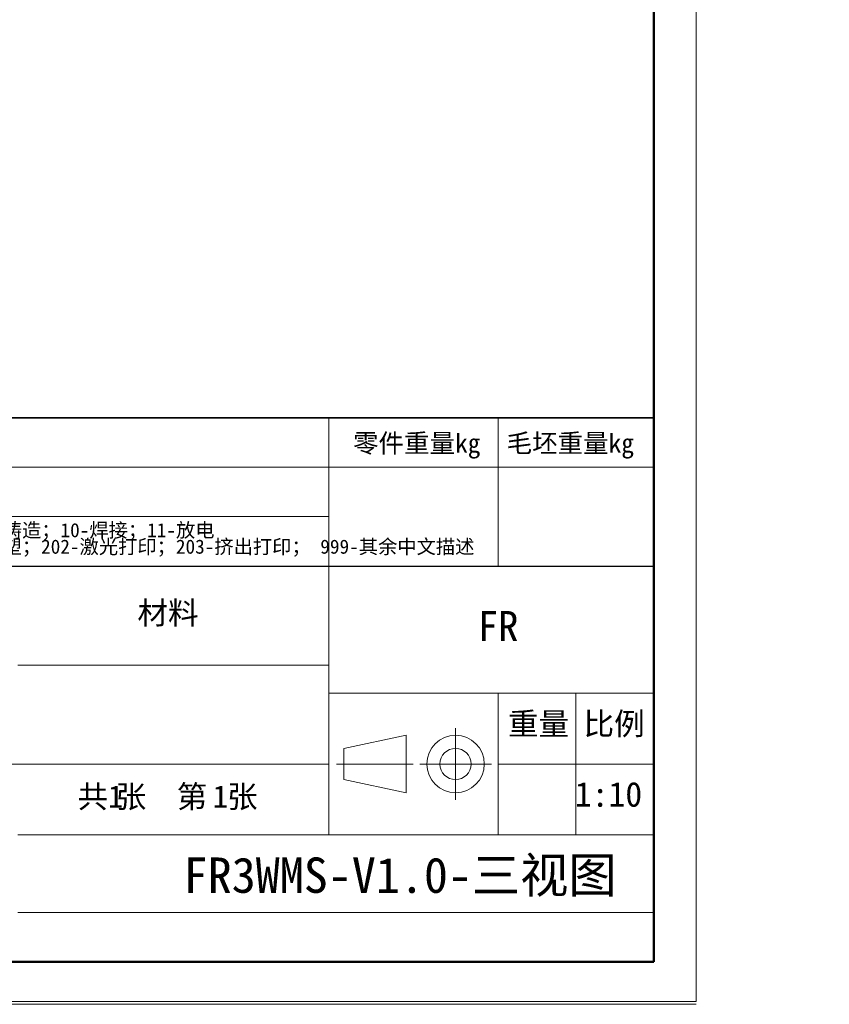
# Model space of a CAD drawing. Header units: millimetres. Extents: x -55 to 731, y 0 to 297.
# Tile 9 of 19: x 324 to 439, y 0 to 139. Entities that reach past the tile are written whole.
import ezdxf

# ---------------------------------------------------------------- set-up
doc = ezdxf.new("R2010")
doc.units = ezdxf.units.MM
doc.linetypes.add('CENTERX2', pattern=[20.32, 12.7, -2.54, 2.54, -2.54])
doc.layers.add('细线层', color=7, linetype='Continuous', lineweight=25)
doc.styles.add('SLDTEXTSTYLE0', font='仿宋_GB2312', dxfattribs={"bigfont": 'bigfont'})
doc.styles.add('SLDTEXTSTYLE1', font='仿宋_GB2312')
doc.styles.add('SLDTEXTSTYLE2', font='SIMSUN.TTC', dxfattribs={"bigfont": 'bigfont'})

# ---------------------------------------------------------------- blocks, each defined once
blk = doc.blocks.new('SW_NOTE_0')
at = {"color": 0, "linetype": 'Continuous', "lineweight": 0, "attachment_point": 2}
for s, insert, char_height, style in [('\\M+18BA4', (2.18, 4.09), 3.175, 'SLDTEXTSTYLE0'), ('张  \\M+191E6', (11.91, 4.09), 3.175, 'SLDTEXTSTYLE0'), ('张', (23.35, 4.09), 3.17, 'SLDTEXTSTYLE0'), ('1', (5.42, 4.09), 3.17, 'SLDTEXTSTYLE1'), ('1', (20.24, 4.09), 3.17, 'SLDTEXTSTYLE1')]:
    blk.add_mtext(s, dxfattribs=dict(at, insert=insert, char_height=char_height, style=style))
blk = doc.blocks.new('SW_NOTE_1')
at = {"color": 0, "linetype": 'Continuous', "lineweight": 0, "char_height": 2, "attachment_point": 1, "style": 'SLDTEXTSTYLE2'}
for s, insert in [('1-车\\M+181472-铣\\M+181473-\\M+19681\\M+181474-钻\\M+181475-镗\\M+181476-线\\M+190D8\\M+18A84\\M+181477-热处\\M+1979D\\M+181478-\\M+1955C\\M+196CA处\\M+1979D\\M+181479-铸\\M+191A2\\M+1814710-焊\\M+190DA\\M+1814711-\\M+195FA电', (0, 2.33)), ('101-\\M+18C83\\M+18CF5\\M+190D8\\M+18147102-\\M+19094\\M+18D54\\M+19974\\M+18147103-\\M+19094\\M+18D54\\M+190DC\\M+19C5E\\M+18147104-擀\\M+18CCA\\M+18147105-铆\\M+190DA\\M+18147201-\\M+1928D\\M+19159\\M+18147202-\\M+18C83\\M+18CF5\\M+191C5\\M+188F3\\M+18147203-挤\\M+18F6F\\M+191C5\\M+188F3\\M+18147 999-\\M+191B4\\M+1975D\\M+19286\\M+195B6\\M+19560\\M+18F71', (0, 0))]:
    blk.add_mtext(s, dxfattribs=dict(at, insert=insert))

msp = doc.modelspace()

# ---------------------------------------------------------------- linework, layer by layer
at = {"color": 7, "linetype": 'Continuous', "lineweight": 18}
for p, q in [((419.993, 297.3966), (419.993, 0.3966)), ((367.9959, 75.9894), (367.9959, 82.9894)), ((391.9959, 75.9894), (391.9959, 82.9894)), ((233.9959, 75.9894), (413.9959, 75.9894)), ((367.9959, 61.9894), (367.9959, 75.9894)), ((391.9959, 61.9894), (391.9959, 75.9894)), ((367.9959, 68.9894), (233.9959, 68.9894)), ((367.9959, 61.9894), (367.9959, 23.9894)), ((323.9959, 47.9894), (367.9959, 47.9894)), ((413.9959, 43.9894), (367.9959, 43.9894)), ((391.9959, 43.9894), (391.9959, 23.9894)), ((402.9959, 43.9894), (402.9959, 23.9894)), ((370.12, 36.1982), (378.9507, 38.054)), ((378.9507, 38.054), (378.9507, 29.9249)), ((370.12, 36.1982), (370.12, 31.7807)), ((367.9959, 33.9894), (233.9959, 33.9894)), ((391.9959, 33.9894), (413.9959, 33.9894)), ((370.12, 31.7807), (378.9507, 29.9249)), ((367.9959, 23.9894), (323.9959, 23.9894)), ((413.9959, 23.9894), (367.9959, 23.9894)), ((-0.0005, 0.3966), (419.993, 0.3966)), ((209.9959, -0.0106), (419.9959, -0.0106))]:
    msp.add_line(p, q, dxfattribs=at)
at = {"color": 7, "linetype": 'Continuous', "lineweight": 50}
for p, q in [((413.9959, 5.9894), (413.9959, 290.9894)), ((23.9959, 5.9894), (413.9959, 5.9894)), ((233.9959, 5.9894), (413.9959, 5.9894))]:
    msp.add_line(p, q, dxfattribs=at)
at = {"color": 7, "linetype": 'Continuous', "lineweight": 35}
for p, q in [((233.9959, 82.9894), (413.9959, 82.9894)), ((413.9959, 61.9894), (413.9959, 5.9894)), ((413.9959, 5.9894), (233.9959, 5.9894))]:
    msp.add_line(p, q, dxfattribs=at)
at = {"color": 7, "linetype": 'Continuous', "lineweight": 25}
msp.add_line((233.9959, 61.9894), (413.9959, 61.9894), dxfattribs=at)
at = {"color": 7, "linetype": 'CENTERX2', "lineweight": 18}
for p, q in [((385.9534, 28.9249), (385.9534, 39.054)), ((369.12, 33.9894), (379.9507, 33.9894)), ((380.8888, 33.9894), (391.0179, 33.9894))]:
    msp.add_line(p, q, dxfattribs=at)
at = {"color": 7, "linetype": 'Continuous', "lineweight": 18}
for radius in [4.0645, 2.2088]:
    msp.add_circle((385.9534, 33.9894), radius, dxfattribs=at)
at = {"layer": '细线层', "color": 7, "lineweight": 18}
msp.add_line((323.9959, 12.9894), (413.9959, 12.9894), dxfattribs=at)

# ---------------------------------------------------------------- block references
at = {"color": 7, "linetype": 'Continuous', "lineweight": 0}
for name, p in [('SW_NOTE_1', (234.6133, 65.7451)), ('SW_NOTE_0', (332.4181, 26.8798))]:
    msp.add_blockref(name, p, dxfattribs=at)

# ---------------------------------------------------------------- texts
at = {"color": 7, "linetype": 'Continuous', "lineweight": 0, "attachment_point": 2}
for s, insert, char_height, style in [('简\\M+188D5\\M+189C1\\M+18D48\\M+18D48艺\\M+19848线', (302.025, 81.1045), 2.645833, 'SLDTEXTSTYLE0'), ('\\M+197EB\\M+18C8F\\M+18F64\\M+197CAkg', (380.4551, 80.7067), 2.645833, 'SLDTEXTSTYLE0'), ('\\M+196D1坯\\M+18F64\\M+197CAkg', (402.1913, 80.7067), 2.645833, 'SLDTEXTSTYLE0'), ('\\M+18DDE\\M+197BF', (345.2504, 56.9595), 3.175, 'SLDTEXTSTYLE0'), ('FR', (391.9688, 55.6308), 4.23333, 'SLDTEXTSTYLE1'), ('\\M+18F64\\M+197CA', (397.696, 41.2708), 3.175, 'SLDTEXTSTYLE0'), ('\\M+194E4\\M+197E1', (408.3967, 41.2708), 3.175, 'SLDTEXTSTYLE0'), ('\\M+18ED8\\M+19770\\M+192CA\\M+1926D', (297.6411, 38.7168), 2.645833, 'SLDTEXTSTYLE0'), ('\\M+193FA\\M+18AFA', (318.1062, 38.7168), 2.645833, 'SLDTEXTSTYLE0'), ('1:10', (407.6064, 31.4485), 3.5, 'SLDTEXTSTYLE1'), ('FR3WMS-V1.0-\\M+18E4F视图', (378.0987, 20.7614), 5, 'SLDTEXTSTYLE0'), ('\\M+197EB\\M+18C8F\\M+194C5\\M+1967B', (292.1854, 18.6344), 3.175, 'SLDTEXTSTYLE0')]:
    msp.add_mtext(s, dxfattribs=dict(at, insert=insert, char_height=char_height, style=style))

doc.saveas('drawing.dxf')
